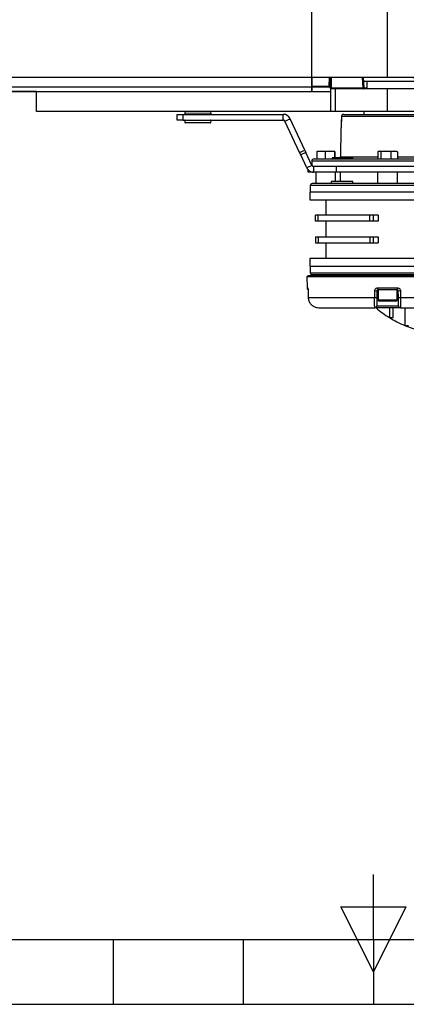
# Model space of a CAD drawing. Header units: millimetres. Extents: x 0 to 420, y 0 to 297.
# Tile 3 of 13: x 182 to 213, y 0 to 78. Entities that reach past the tile are written whole.
import ezdxf
from ezdxf.enums import TextEntityAlignment as Align

# ---------------------------------------------------------------- set-up
doc = ezdxf.new("R2010")
doc.units = ezdxf.units.MM
doc.layers.add('CARTIGLIO', color=140, linetype='Continuous')
doc.layers.add('QUOTE', color=174, linetype='Continuous')
doc.styles.add('SLDTEXTSTYLE0', font='TXT', dxfattribs={"width": 0.638298})
doc.styles.add('SLDTEXTSTYLE3', font='TXT', dxfattribs={"width": 0.75})
doc.dimstyles.new('SLDDIMSTYLE0', dxfattribs={"dimtxt": 3, "dimasz": 3, "dimexe": 0, "dimexo": 0.0625, "dimgap": 0.75, "dimtad": 1, "dimlfac": 6.621921, "dimrnd": 1e-09, "dimzin": 12, "dimdsep": 46, "dimtxsty": 'SLDTEXTSTYLE3', "dimsah": 1, "dimcen": 0.09, "dimadec": 0, "dimazin": 3, "dimtfac": 1, "dimtdec": 3, "dimtofl": 0, "dimtmove": 0, "dimatfit": 3, "dimfxl": 0, "dimfrac": 2, "dimtolj": 1, "dimtzin": 12, "dimarcsym": 0})

# ---------------------------------------------------------------- blocks, each defined once
blk = doc.blocks.new('SW_NOTE_0_1')
at = {"layer": 'CARTIGLIO', "color": 0, "insert": (85.406, 3.223), "char_height": 2.5, "attachment_point": 2, "style": 'SLDTEXTSTYLE0'}
blk.add_mtext("ATTENZIONE: NON INTERPRETARE IL DISEGNO. IN CASO DI QUOTE MANCANTI O POCO CHIARE CONSULTARE L'UFFICIO TECNICO", dxfattribs=at)
blk = doc.blocks.new('SW_NOTE_0_18')
at = {"layer": 'CARTIGLIO', "color": 0, "insert": (27.34, 2.063), "char_height": 1.6, "attachment_point": 2, "style": 'SLDTEXTSTYLE0'}
blk.add_mtext('VIETATO RIPRODURRE O COMUNICARNE A TERZI IL CONTENUTO.', dxfattribs=at)
blk = doc.blocks.new('Cartiglio ALUSIC')
at = {"layer": 'CARTIGLIO', "color": 140}
for name, p in [('SW_NOTE_0_18', (116.353, 126.614)), ('SW_NOTE_0_1', (127.631, 90.016))]:
    blk.add_blockref(name, p, dxfattribs=at)
at = {"layer": 'CARTIGLIO', "color": 140, "style": 'SLDTEXTSTYLE0', "width": 0.638298}
for tag, height, p in [('AUTOATTR1', 3.5, (223.449, 133.7)), ('AUTOATTR2', 3.5, (221.929, 127.422)), ('AUTOATTR11', 3.5, (222.862, 121.411)), ('AUTOATTR8', 4, (219.244, 110.003)), ('AUTOATTR9', 4, (218.122, 100.423)), ('AUTOATTR0', 4, (249.033, 100.312))]:
    blk.add_attdef(tag, text='', height=height, dxfattribs=at).set_placement(p, align=Align.TOP_CENTER)
at = {"layer": 'CARTIGLIO', "color": 140}
for tag in ['AUTOATTR13', 'AUTOATTR12', 'AUTOATTR10', 'AUTOATTR7', 'AUTOATTR6', 'AUTOATTR5', 'AUTOATTR4', 'AUTOATTR3']:
    blk.add_attdef(tag, (0, 0), '', height=4, dxfattribs=at)
blk = doc.blocks.new('_D_1')
at = {"layer": 'QUOTE'}
for p, q in [((213.127, 149.334), (234.079, 149.334)), ((232.079, 149.334), (232.079, 73.828)), ((213.127, 73.828), (234.079, 73.828))]:
    blk.add_line(p, q, dxfattribs=at)
for points in [[(232.079, 149.334), (231.579, 146.334), (232.579, 146.334)], [(232.079, 73.828), (232.579, 76.828), (231.579, 76.828)]]:
    blk.add_solid(points, dxfattribs=at)
at = {"layer": 'QUOTE', "insert": (228.212, 108.256), "char_height": 3, "attachment_point": 1, "rotation": 90, "style": 'SLDTEXTSTYLE3'}
blk.add_mtext('500', dxfattribs=at)

msp = doc.modelspace()

# ---------------------------------------------------------------- linework, layer by layer
at = {"color": 7, "linetype": 'Continuous'}
for p, q in [((205.0868, 72.695), (205.0868, 150.467)), ((66.1543, 72.695), (205.0868, 72.695))]:
    msp.add_line(p, q, dxfattribs=at)
at = {"color": 7, "linetype": 'Continuous', "lineweight": 25}
for p, q in [((211.1274, 73.8276), (211.1274, 149.3344)), ((211.1274, 73.8276), (60.1138, 73.8276)), ((205.0868, 73.8276), (205.0868, 73.0347)), ((206.4788, 73.1198), (206.4911, 73.8276)), ((206.5521, 72.9983), (206.5666, 73.8276)), ((206.6421, 73.8276), (206.6276, 72.9983)), ((209.1764, 72.9983), (209.1236, 73.8276)), ((209.2547, 73.0021), (209.202, 73.8276)), ((215.2047, 73.8276), (211.1274, 73.8276)), ((205.0868, 73.0347), (66.1543, 73.0347)), ((205.0868, 73.1198), (206.4788, 73.1198)), ((206.4797, 73.0423), (205.0868, 73.0423)), ((205.0868, 73.0347), (205.0868, 72.695)), ((206.4766, 73.0587), (206.4788, 73.1198)), ((206.553, 72.9854), (206.5536, 72.9819)), ((206.6276, 72.9983), (206.6276, 72.9215)), ((206.6276, 72.9983), (209.1764, 72.9983)), ((209.1764, 72.9983), (209.1764, 72.9215)), ((209.209, 73.5255), (214.9027, 73.5255)), ((209.2462, 72.9983), (209.4662, 72.9983)), ((209.4662, 73.5255), (209.4662, 72.9215)), ((183.1898, 72.695), (88.0513, 72.695)), ((183.1898, 71.1093), (183.1898, 72.695)), ((183.1898, 72.695), (206.5969, 72.695)), ((206.5969, 72.695), (206.5969, 72.9215)), ((206.9745, 72.9215), (206.5969, 72.9215)), ((206.5969, 71.1093), (206.5969, 72.695)), ((206.9745, 71.1093), (206.9745, 72.9215)), ((211.1274, 72.9215), (206.9745, 72.9215)), ((211.1274, 71.1093), (211.1274, 72.9215)), ((214.9027, 72.9215), (211.1274, 72.9215)), ((206.5969, 71.1093), (183.1898, 71.1093)), ((189.0007, 71.1093), (189.0007, 71.1055)), ((190.2072, 71.1055), (190.2072, 71.1093)), ((194.3705, 70.4298), (194.3705, 70.8828)), ((194.3705, 70.8828), (194.8235, 70.8828)), ((194.8235, 70.8828), (194.8235, 70.4298)), ((194.8235, 70.8828), (202.8199, 70.8828)), ((194.9996, 71.0807), (194.9913, 70.9221)), ((194.9913, 70.9221), (197.0719, 70.9221)), ((195.0163, 71.0807), (194.9996, 71.0807)), ((197.0636, 71.0807), (195.0163, 71.0807)), ((195.0378, 70.8904), (195.0214, 70.8904)), ((197.0418, 70.8904), (195.0378, 70.8904)), ((195.1104, 70.8904), (195.1104, 70.8828)), ((196.9528, 70.8828), (196.9528, 70.8904)), ((197.0719, 70.9221), (197.0636, 71.0807)), ((202.8199, 70.4298), (202.8199, 70.8828)), ((206.9745, 71.1093), (206.5969, 71.1093)), ((211.1274, 71.1093), (206.9745, 71.1093)), ((207.45, 70.704), (207.4494, 70.7042)), ((214.8333, 70.704), (207.45, 70.704)), ((207.6317, 70.8821), (214.6521, 70.8821)), ((209.2397, 71.1093), (209.2397, 70.8821)), ((214.9027, 71.1093), (211.1274, 71.1093)), ((194.8235, 70.4298), (194.3705, 70.4298)), ((194.8235, 70.4298), (202.8199, 70.4298)), ((194.9913, 70.3904), (194.9996, 70.2319)), ((197.0719, 70.3904), (194.9913, 70.3904)), ((194.9996, 70.2319), (197.0636, 70.2319)), ((195.0214, 70.4222), (197.0418, 70.4222)), ((195.046, 70.2032), (195.0298, 70.2032)), ((197.0335, 70.2032), (195.046, 70.2032)), ((195.1104, 70.4298), (195.1104, 70.4222)), ((196.9528, 70.4222), (196.9528, 70.4298)), ((197.0636, 70.2319), (197.0719, 70.3904)), ((202.9568, 70.3426), (203.3674, 70.534)), ((204.123, 67.8416), (202.9568, 70.3426)), ((204.5336, 68.033), (203.3674, 70.534)), ((207.437, 70.0475), (207.4364, 70.0477)), ((207.4048, 69.7508), (207.3657, 67.5113)), ((207.4074, 69.7508), (207.4048, 69.7508)), ((204.123, 67.8416), (204.5336, 68.033)), ((204.2093, 67.6566), (204.123, 67.8416)), ((204.6199, 67.8481), (204.2093, 67.6566)), ((204.6904, 66.6249), (204.2093, 67.6566)), ((204.5336, 68.033), (204.6199, 67.8481)), ((205.101, 66.8164), (204.6199, 67.8481)), ((205.8352, 67.9373), (205.4995, 67.8981)), ((205.4995, 67.8981), (205.4995, 67.3332)), ((205.5237, 67.9373), (205.8352, 67.9373)), ((206.171, 67.8981), (205.8352, 67.9373)), ((205.8352, 67.9373), (206.5309, 67.9373)), ((206.5309, 67.9373), (206.171, 67.8981)), ((206.171, 67.8981), (206.171, 67.3332)), ((206.8909, 67.8981), (206.5309, 67.9373)), ((206.5309, 67.9373), (206.9151, 67.9373)), ((206.8909, 67.8981), (206.8909, 67.4088)), ((206.9177, 67.9368), (206.9164, 67.9373)), ((206.9394, 67.8981), (206.9394, 67.4088)), ((207.3657, 67.5113), (210.3392, 67.5113)), ((210.3392, 67.8981), (210.3392, 67.3332)), ((210.4304, 67.9373), (210.3931, 67.9237)), ((210.4304, 67.9373), (210.4658, 67.9373)), ((210.4658, 67.9373), (210.9864, 67.9373)), ((210.9864, 67.9373), (210.5923, 67.8981)), ((210.5923, 67.8981), (210.5923, 67.3332)), ((211.3805, 67.8981), (210.9864, 67.9373)), ((210.9864, 67.9373), (211.648, 67.9373)), ((211.648, 67.9373), (211.3805, 67.8981)), ((211.3805, 67.8981), (211.3805, 67.3332)), ((211.9155, 67.8981), (211.648, 67.9373)), ((211.648, 67.9373), (211.8243, 67.9373)), ((211.8616, 67.9237), (211.8243, 67.9373)), ((211.9155, 67.8981), (211.9155, 67.3332)), ((211.9155, 67.5113), (214.889, 67.5113)), ((205.101, 66.8164), (204.6904, 66.6249)), ((205.0942, 67.1552), (205.0888, 66.8425)), ((217.1605, 67.1552), (205.0942, 67.1552)), ((205.2378, 66.7292), (205.2155, 66.7292)), ((205.2378, 66.7292), (205.2378, 66.2761)), ((207.0464, 66.7292), (205.2378, 66.7292)), ((205.2754, 67.3332), (216.9793, 67.3332)), ((206.7044, 67.4088), (206.7031, 67.3332)), ((206.7179, 67.4088), (206.7044, 67.4088)), ((206.7179, 67.4088), (206.717, 67.3332)), ((206.8566, 67.4088), (206.7179, 67.4088)), ((206.8566, 67.4088), (206.8556, 67.3332)), ((206.9072, 67.4088), (206.8566, 67.4088)), ((206.9072, 67.4088), (206.9077, 67.3332)), ((207.2695, 67.4088), (206.9072, 67.4088)), ((217.1679, 66.7292), (207.0429, 66.7292)), ((207.0464, 66.7292), (207.0464, 66.2761)), ((217.1679, 66.7292), (207.0464, 66.7292)), ((207.2842, 67.4088), (207.2829, 67.3332)), ((207.2959, 67.4088), (207.2949, 67.3332)), ((207.4071, 67.4088), (207.4057, 67.3332)), ((207.4206, 67.4088), (207.4071, 67.4088)), ((207.4206, 67.4088), (207.4197, 67.3332)), ((207.4677, 67.4088), (207.4206, 67.4088)), ((207.4677, 67.4088), (207.4667, 67.3332)), ((207.543, 67.4088), (207.4677, 67.4088)), ((207.543, 67.4088), (207.5442, 67.3332)), ((207.6481, 67.4088), (207.543, 67.4088)), ((207.6481, 67.4088), (207.6493, 67.3332)), ((207.6517, 67.4088), (207.6481, 67.4088)), ((207.6531, 67.3332), (207.6517, 67.4088)), ((208.3668, 67.3332), (208.3655, 67.4088)), ((204.8095, 66.2761), (204.8095, 66.4597)), ((204.9605, 66.2761), (204.8095, 66.2761)), ((204.9605, 66.3493), (204.9605, 66.2761)), ((205.2378, 66.2761), (204.9605, 66.2761)), ((207.0464, 66.2761), (205.2378, 66.2761)), ((205.4266, 66.2761), (205.4266, 65.3701)), ((206.9669, 65.5211), (206.9669, 66.2761)), ((217.1679, 66.2761), (207.0464, 66.2761)), ((207.3613, 66.2761), (207.3613, 65.5211)), ((210.3345, 66.2761), (210.3345, 65.3701)), ((211.9202, 65.3701), (211.9202, 66.2761)), ((204.9735, 65.2191), (204.9735, 64.6905)), ((217.2812, 65.2191), (204.9735, 65.2191)), ((206.6284, 65.5211), (206.6284, 65.3701)), ((208.3651, 65.5211), (206.6284, 65.5211)), ((208.3651, 65.3701), (208.3651, 65.5211)), ((204.9358, 64.6905), (204.9358, 64.0865)), ((217.3189, 64.6905), (204.9358, 64.6905)), ((204.9358, 64.0865), (213.7491, 64.0865)), ((206.2194, 64.0865), (206.2194, 62.8481)), ((205.3888, 62.3649), (205.3888, 62.8481)), ((205.6127, 62.8481), (205.3888, 62.8481)), ((205.6127, 62.3649), (205.6127, 62.8481)), ((209.711, 62.8481), (205.6127, 62.8481)), ((209.711, 62.3649), (209.711, 62.8481)), ((209.9833, 62.8481), (209.711, 62.8481)), ((209.9833, 62.8481), (209.9833, 62.3649)), ((210.3848, 62.8481), (209.9833, 62.8481)), ((210.3848, 62.8481), (210.3848, 62.3649)), ((205.6127, 62.3649), (205.3888, 62.3649)), ((209.711, 62.3649), (205.6127, 62.3649)), ((206.2194, 62.3649), (206.2194, 61.1266)), ((209.9833, 62.3649), (209.711, 62.3649)), ((210.3848, 62.3649), (209.9833, 62.3649)), ((205.3888, 61.1266), (205.3888, 60.6433)), ((205.3888, 61.1266), (205.6127, 61.1266)), ((205.3888, 60.6433), (205.6127, 60.6433)), ((205.6127, 61.1266), (205.6127, 60.6433)), ((205.6127, 61.1266), (209.711, 61.1266)), ((205.6127, 60.6433), (209.711, 60.6433)), ((206.2194, 60.6433), (206.2194, 59.405)), ((209.711, 61.1266), (209.711, 60.6433)), ((209.711, 61.1266), (209.9833, 61.1266)), ((209.711, 60.6433), (209.9833, 60.6433)), ((209.9833, 61.1266), (209.9833, 60.6433)), ((209.9833, 61.1266), (210.3848, 61.1266)), ((209.9833, 60.6433), (210.3848, 60.6433)), ((210.3848, 61.1266), (210.3848, 60.6433)), ((204.9358, 59.405), (204.9358, 58.801)), ((213.7491, 59.405), (204.9358, 59.405)), ((204.7848, 58.0459), (204.7848, 57.9704)), ((204.7848, 58.0459), (217.4699, 58.0459)), ((204.9358, 58.801), (211.1274, 58.801)), ((204.9735, 58.801), (204.9735, 58.2724)), ((204.9735, 58.2724), (217.2812, 58.2724)), ((205.4266, 58.1214), (205.4266, 58.0459)), ((206.6284, 58.1214), (206.6284, 58.0459)), ((208.3651, 58.0459), (208.3651, 58.1214)), ((210.3345, 58.1214), (210.3345, 58.0459)), ((211.1274, 58.801), (217.3189, 58.801)), ((211.9202, 58.0459), (211.9202, 58.1214)), ((204.7099, 57.9704), (204.7179, 57.063)), ((204.7099, 57.9704), (217.5448, 57.9704)), ((204.7179, 57.063), (204.7664, 57.063)), ((204.7995, 56.84), (204.8014, 56.8404)), ((204.8007, 56.8397), (204.807, 56.3018)), ((210.2828, 56.8391), (210.2734, 56.3007)), ((210.3723, 56.8391), (210.2828, 56.8391)), ((210.3397, 57.063), (211.915, 57.063)), ((211.8964, 56.9133), (210.3583, 56.9133)), ((210.3723, 56.9133), (210.3723, 56.0978)), ((211.8824, 56.0978), (211.8824, 56.9133)), ((211.9719, 56.8391), (211.8824, 56.8391)), ((211.9813, 56.3007), (211.9719, 56.8391)), ((204.807, 56.3015), (204.807, 56.3012)), ((204.8078, 56.302), (210.0981, 56.302)), ((210.3723, 56.0978), (211.8674, 56.0978)), ((211.7918, 56.0072), (210.4629, 56.0072)), ((211.8674, 56.0978), (211.8824, 56.0978)), ((212.1566, 56.302), (217.4469, 56.302)), ((205.6486, 55.4787), (210.1106, 55.4787)), ((212.1441, 55.4787), (210.1106, 55.4787)), ((210.2616, 55.6271), (211.9931, 55.6271)), ((211.2784, 55.4787), (211.2784, 54.6884)), ((211.5804, 54.6884), (211.5804, 55.4787)), ((212.1441, 55.4787), (216.6061, 55.4787)), ((212.4865, 55.4787), (212.4865, 54.0693)), ((211.2784, 54.6884), (211.5804, 54.6884)), ((212.4865, 54.0693), (212.7885, 54.0693))]:
    msp.add_line(p, q, dxfattribs=at)
at = {"color": 7, "linetype": 'Continuous', "lineweight": 25, "flags": 128}
for points in [[(207.4494, 70.7042), (207.4403, 70.2446), (207.4364, 70.0477)], [(207.45, 70.704), (207.447, 70.5531), (207.437, 70.0475)], [(204.8007, 56.8397), (204.7998, 56.8398), (204.7995, 56.84)], [(204.8014, 56.8404), (204.805, 56.5385), (204.8078, 56.302)], [(210.0981, 56.302), (210.1035, 56.604), (210.1078, 56.8404)], [(212.147, 56.8404), (212.1524, 56.5385), (212.1566, 56.302)], [(204.807, 56.3012), (204.806, 56.3014), (204.8078, 56.302)]]:
    msp.add_lwpolyline(points, dxfattribs=at)
at = {"color": 7, "linetype": 'Continuous', "lineweight": 25}
for centre, radius, start, end in [((206.4836, 72.99), 0.0691, 6.924501, 95.747368), ((206.5102, 73.8416), 0.7225, 267.505059, 273.494827), ((206.4797, 72.9668), 0.0755, 11.536959, 90), ((206.5899, 71.9165), 1.0825, 88.001617, 91.998383), ((206.6276, 72.997), 0.0755, 179, 270), ((209.1764, 72.997), 0.0755, 270, 3.721687), ((209.2594, 72.0474), 0.9545, 90.458341, 94.987292), ((195.0214, 70.9206), 0.0302, 177, 270), ((195.0298, 71.0791), 0.0302, 90, 177), ((197.0335, 71.0791), 0.0302, 3, 90), ((197.0418, 70.9206), 0.0302, 270, 3), ((202.8199, 70.2787), 0.6041, 25, 90), ((195.0214, 70.392), 0.0302, 90, 183), ((195.0298, 70.2334), 0.0302, 183, 270), ((197.0335, 70.2334), 0.0302, 270, 357), ((197.0418, 70.392), 0.0302, 357, 90), ((202.8199, 70.2787), 0.151, 25, 90), ((207.4829, 69.7495), 0.0755, 153.897556, 179.00172), ((207.1845, 67.5145), 0.1812, 324.314665, 359), ((205.2754, 67.152), 0.1812, 90, 179), ((205.1246, 65.2191), 0.151, 90, 180), ((205.1246, 58.2724), 0.151, 180, 270), ((204.8689, 57.0643), 0.151, 180.5, 239.656256), ((204.9183, 57.0643), 0.1519, 180.483929, 208.017591), ((210.2249, 60.7755), 3.9369, 268.294895, 270.84236), ((210.6573, 57.0264), 0.3197, 173.421252, 200.711868), ((211.5974, 57.0264), 0.3197, 339.288132, 6.578748), ((212.0298, 60.7755), 3.9369, 269.15764, 271.705105), ((210.2153, 60.2335), 3.9332, 268.292536, 270.845926), ((210.4629, 56.0978), 0.0906, 180, 270), ((211.7918, 56.0978), 0.0906, 270, 0), ((212.0394, 60.2335), 3.9332, 269.154074, 271.707464), ((210.1106, 55.6297), 0.151, 270, 359), ((215.6578, 61.7457), 8.3057, 228.985668, 238.178631), ((212.1441, 55.6297), 0.151, 181, 270), ((215.6578, 61.7457), 8.3057, 238.178631, 247.553649), ((215.6578, 61.7457), 8.3057, 247.553649, 256.327982)]:
    msp.add_arc(centre, radius, start, end, dxfattribs=at)
for points, knots in [([(206.4797, 73.0423), (206.4792, 73.043), (206.4782, 73.0445), (206.4772, 73.054), (206.4766, 73.0587)], [0, 0, 0, 0, 0.5000603, 1, 1, 1, 1]), ([(207.6317, 70.8821), (207.6111, 70.88), (207.57, 70.876), (207.5152, 70.8442), (207.4741, 70.7977), (207.4533, 70.7478), (207.4509, 70.7157), (207.45, 70.704)], [0, 0, 0, 0, 0.2189584, 0.4381181, 0.6570378, 0.8747776, 1, 1, 1, 1]), ([(207.437, 70.0475), (207.4359, 70.0137), (207.4337, 69.9459), (207.4259, 69.8566), (207.4173, 69.7896), (207.4107, 69.7554), (207.4083, 69.752), (207.4074, 69.7508)], [0, 0, 0, 0, 0.2140331, 0.4289877, 0.6464901, 0.8661248, 1, 1, 1, 1]), ([(207.4364, 70.0477), (207.4364, 70.0462), (207.4361, 70.0099), (207.4323, 69.9377), (207.4243, 69.847), (207.4174, 69.7968), (207.4132, 69.7767), (207.4133, 69.7771), (207.4133, 69.7773)], [0, 0, 0, 0, 0.0115449, 0.2765138, 0.5475708, 0.8217766, 0.9533142, 1, 1, 1, 1]), ([(205.4995, 67.8981), (205.4999, 67.8993), (205.5079, 67.9233), (205.516, 67.9305), (205.5237, 67.9373)], [0, 0, 0, 0, 0.0529743, 1, 1, 1, 1]), ([(206.9151, 67.9373), (206.9074, 67.9305), (206.8993, 67.9233), (206.8913, 67.8993), (206.8909, 67.8981)], [0, 0, 0, 0, 0.9470257, 1, 1, 1, 1]), ([(206.9394, 67.8981), (206.9377, 67.9029), (206.9297, 67.9263), (206.9216, 67.9324), (206.9151, 67.9373)], [0, 0, 0, 0, 0.2061857, 1, 1, 1, 1]), ([(210.4658, 67.9373), (210.432, 67.9324), (210.3896, 67.9263), (210.3478, 67.9029), (210.3392, 67.8981)], [0, 0, 0, 0, 0.79381431, 1, 1, 1, 1]), ([(210.5923, 67.8981), (210.5901, 67.8993), (210.5484, 67.9233), (210.506, 67.9305), (210.4658, 67.9373)], [0, 0, 0, 0, 0.0529743, 1, 1, 1, 1]), ([(211.8602, 67.9162), (211.8765, 67.9133), (211.8951, 67.91), (211.9133, 67.8993), (211.9155, 67.8981)], [0, 0, 0, 0, 0.87901096, 1, 1, 1, 1]), ([(207.3798, 67.4088), (207.3619, 67.4088), (207.3311, 67.4088), (207.3063, 67.4088), (207.2959, 67.4088)], [0, 0, 0, 0, 0.58179951, 1, 1, 1, 1]), ([(208.3601, 67.4088), (208.3619, 67.4088), (208.3706, 67.4088), (208.3341, 67.4088), (208.2496, 67.4088), (208.1144, 67.4088), (207.9578, 67.4088), (207.8079, 67.4088), (207.7237, 67.4088), (207.6916, 67.4088)], [0, 0, 0, 0, 0.04428127, 0.21678875, 0.39040225, 0.53936307, 0.71183047, 0.88981697, 1, 1, 1, 1]), ([(206.8827, 65.3701), (206.7046, 65.3701), (206.348, 65.3701), (205.9148, 65.3701), (205.5651, 65.3701), (205.3137, 65.3701), (205.1542, 65.3701), (205.1344, 65.3701), (205.1246, 65.3701)], [0, 0, 0, 0, 0.1666184, 0.3334012, 0.5, 0.6666141, 0.8334009, 1, 1, 1, 1]), ([(215.372, 65.3701), (215.1798, 65.3701), (214.7953, 65.3701), (214.1365, 65.3701), (213.4313, 65.3701), (212.6854, 65.3701), (211.9131, 65.3701), (211.1273, 65.3701), (210.3415, 65.3701), (209.5693, 65.3701), (208.8234, 65.3701), (208.1182, 65.3701), (207.4593, 65.3701), (207.0749, 65.3701), (206.8827, 65.3701)], [0, 0, 0, 0, 0.083309, 0.1667004, 0.25, 0.3333072, 0.4167006, 0.5, 0.5833073, 0.6667007, 0.75, 0.8333073, 0.9166947, 1, 1, 1, 1]), ([(205.1246, 58.1214), (205.1308, 58.1214), (205.1431, 58.1214), (205.242, 58.1214), (205.3966, 58.1214), (205.63, 58.1214), (205.9567, 58.1214), (206.3806, 58.1214), (206.7176, 58.1214), (206.8827, 58.1214)], [0, 0, 0, 0, 0.1317433, 0.262786, 0.3924492, 0.520097, 0.6857693, 0.8459772, 1, 1, 1, 1]), ([(206.8827, 58.1214), (207.0599, 58.1214), (207.4214, 58.1214), (208.0482, 58.1214), (208.6831, 58.1214), (209.3064, 58.1214), (209.8973, 58.1214), (210.5074, 58.1214), (211.1274, 58.1214), (211.7473, 58.1214), (212.3574, 58.1214), (212.9483, 58.1214), (213.5717, 58.1214), (214.2065, 58.1214), (214.8333, 58.1214), (215.1948, 58.1214), (215.372, 58.1214)], [0, 0, 0, 0, 0.0770186, 0.1571228, 0.2399515, 0.3037754, 0.368607, 0.4341283, 0.5, 0.5658717, 0.631393, 0.6962246, 0.7600485, 0.8428847, 0.9229886, 1, 1, 1, 1]), ([(204.7664, 57.063), (204.7698, 57.0605), (204.7765, 57.0554), (204.7869, 57.0159), (204.7955, 56.9577), (204.8003, 56.8952), (204.8011, 56.855), (204.8014, 56.8404)], [0, 0, 0, 0, 0.2219122, 0.4427502, 0.6617521, 0.8773894, 1, 1, 1, 1]), ([(204.7848, 56.9983), (204.7849, 56.9981), (204.7852, 56.9973), (204.7878, 56.9861), (204.7918, 56.9611), (204.7959, 56.9271), (204.7971, 56.8995), (204.7976, 56.8892)], [0, 0, 0, 0, 0.101693, 0.2710065, 0.5153563, 0.819573, 1, 1, 1, 1]), ([(204.7976, 56.8892), (204.7983, 56.8794), (204.7994, 56.8635), (204.7992, 56.8464), (204.7992, 56.84)], [0, 0, 0, 0, 0.6215832, 1, 1, 1, 1]), ([(210.1078, 56.8404), (210.1107, 56.8657), (210.1167, 56.9163), (210.1574, 56.9831), (210.2165, 57.0333), (210.281, 57.0594), (210.3233, 57.062), (210.3397, 57.063)], [0, 0, 0, 0, 0.211904, 0.4248641, 0.6410447, 0.8611821, 1, 1, 1, 1]), ([(210.3583, 56.9133), (210.3529, 56.913), (210.3391, 56.9121), (210.3182, 56.9034), (210.2991, 56.8868), (210.2858, 56.8646), (210.2838, 56.8476), (210.2828, 56.8391)], [0, 0, 0, 0, 0.1400162, 0.3632789, 0.5814764, 0.7930201, 1, 1, 1, 1]), ([(211.9719, 56.8391), (211.9716, 56.844), (211.9705, 56.8575), (211.9618, 56.8784), (211.9447, 56.8977), (211.9221, 56.9108), (211.905, 56.9125), (211.8964, 56.9133)], [0, 0, 0, 0, 0.11947659, 0.33202034, 0.55185939, 0.77576469, 1, 1, 1, 1]), ([(211.915, 57.063), (211.9413, 57.0605), (211.9937, 57.0554), (212.0635, 57.0159), (212.1161, 56.9577), (212.1427, 56.8952), (212.1458, 56.855), (212.147, 56.8404)], [0, 0, 0, 0, 0.2219122, 0.4427502, 0.6617521, 0.8773894, 1, 1, 1, 1]), ([(204.8078, 56.302), (204.8179, 56.2095), (204.8382, 56.0246), (204.9828, 55.779), (205.1942, 55.5928), (205.4295, 55.4931), (205.5859, 55.4828), (205.6486, 55.4787)], [0, 0, 0, 0, 0.2128736, 0.4254625, 0.6392063, 0.8554982, 1, 1, 1, 1]), ([(210.1106, 55.4787), (210.1077, 55.4881), (210.1018, 55.5069), (210.0966, 55.654), (210.0946, 55.8697), (210.0955, 56.1001), (210.0974, 56.2478), (210.0981, 56.302)], [0, 0, 0, 0, 0.2198289, 0.439994, 0.6588493, 0.8749667, 1, 1, 1, 1]), ([(210.2734, 56.3007), (210.2726, 56.2564), (210.2705, 56.1354), (210.2672, 55.9468), (210.2641, 55.7704), (210.262, 55.6501), (210.2617, 55.6347), (210.2616, 55.6271)], [0, 0, 0, 0, 0.1247127, 0.3404265, 0.5591887, 0.7796235, 1, 1, 1, 1]), ([(211.9931, 55.6271), (211.993, 55.6304), (211.9929, 55.6388), (211.9915, 55.7203), (211.9888, 55.8726), (211.9853, 56.0736), (211.9827, 56.225), (211.9813, 56.3007)], [0, 0, 0, 0, 0.1448814, 0.3615524, 0.5753397, 0.7876427, 1, 1, 1, 1]), ([(212.1566, 56.302), (212.1577, 56.2095), (212.1599, 56.0246), (212.1597, 55.779), (212.1565, 55.5928), (212.1509, 55.4931), (212.146, 55.4828), (212.1441, 55.4787)], [0, 0, 0, 0, 0.2128736, 0.4254625, 0.6392063, 0.8554982, 1, 1, 1, 1])]:
    msp.add_open_spline(points, degree=3, knots=knots, dxfattribs=at)
for points in [[(205.101, 66.8164), (205.1081, 66.8039), (205.1223, 66.779), (205.1557, 66.7513), (205.195, 66.7327), (205.2235, 66.7304), (205.2378, 66.7292)], [(204.6904, 66.6249), (204.7188, 66.5751), (204.7756, 66.4755), (204.9094, 66.3647), (205.0664, 66.2902), (205.1807, 66.2808), (205.2378, 66.2761)]]:
    msp.add_open_spline(points, degree=3, dxfattribs=at)
at = {"layer": 'CARTIGLIO', "linetype": 'Continuous'}
for p, q in [((210.0038, 5.171), (210.0038, 10.3452)), ((207.4166, 7.7581), (212.5909, 7.7581)), ((210.0038, 2.5839), (207.4166, 7.7581)), ((212.5909, 7.7581), (210.0038, 2.5839)), ((5.1801, 5.171), (414.8274, 5.171)), ((189.3069, -0.0032), (189.3069, 5.171)), ((199.6553, -0.0032), (199.6553, 5.171)), ((210.0038, 5.171), (210.0038, -0.0032)), ((158.2616, -0.0032), (261.7459, -0.0032))]:
    msp.add_line(p, q, dxfattribs=at)

# ---------------------------------------------------------------- block references
at = {"layer": 'CARTIGLIO'}
msp.add_blockref('Cartiglio ALUSIC', (101.2063, -84.828), dxfattribs=at)

# ---------------------------------------------------------------- dimensions: what is measured, and where the dimension line sits
at = {"layer": 'QUOTE'}
dim = msp.add_linear_dim(base=(229.6979, 73.8276), p1=(211.1274, 149.3344), p2=(211.1274, 73.8276), angle=90, dimstyle='SLDDIMSTYLE0', dxfattribs=at)
dim.commit()
dim.dimension.update_dxf_attribs({"geometry": '_D_1', "text_midpoint": (229.6979, 111.581), "dimtype": 160})

doc.saveas('drawing.dxf')
